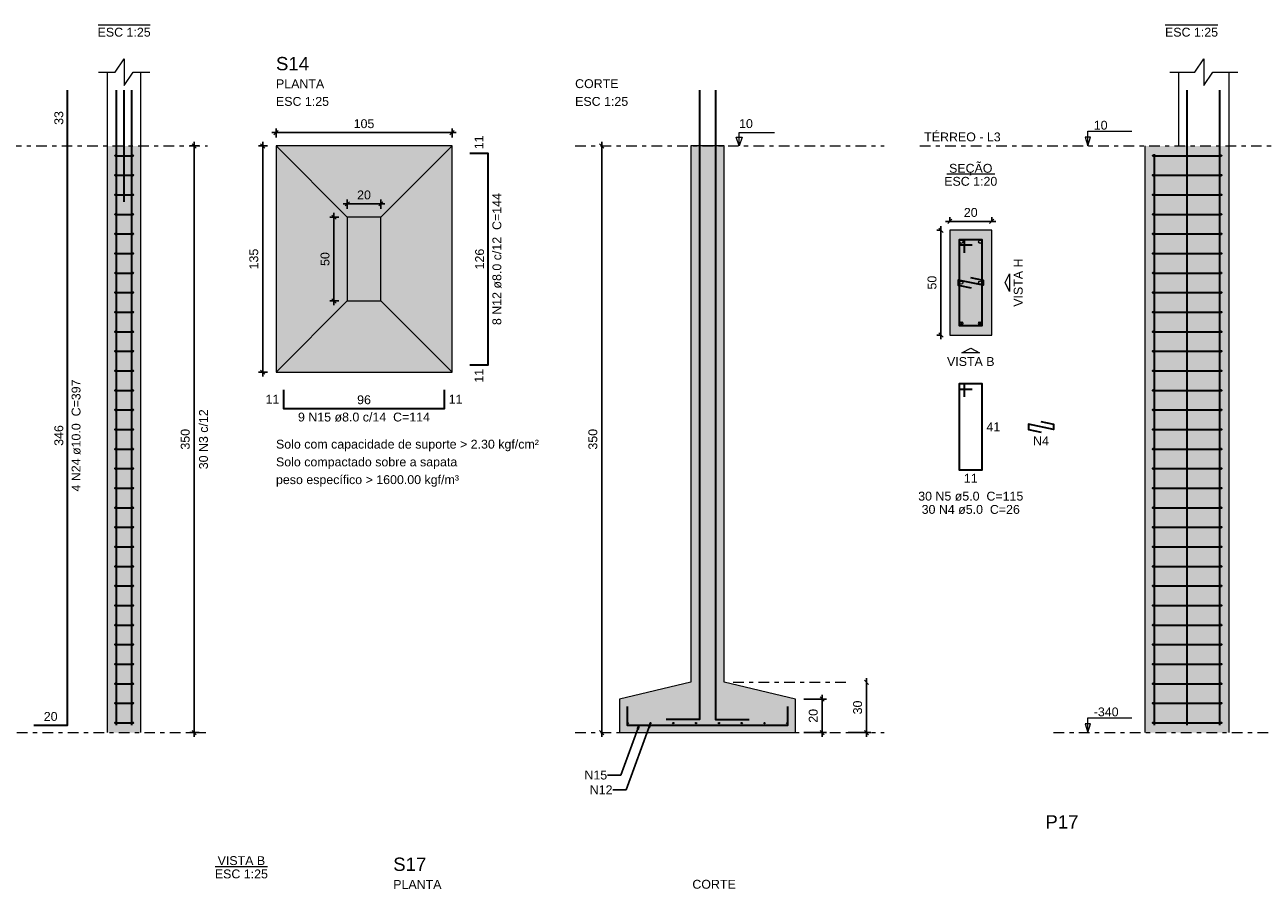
# Model space of a CAD drawing. Header units: millimetres. Extents: x 0 to 119, y 0 to 84.
# Tile 7 of 14: x 33 to 62, y 43 to 63. Entities that reach past the tile are written whole.
import ezdxf

# ---------------------------------------------------------------- set-up
doc = ezdxf.new("R2010")
doc.units = ezdxf.units.MM
doc.header["$MEASUREMENT"] = 0
doc.linetypes.add('DASHDOT', pattern=[2.54, 1.27, -0.635, 0, -0.635])
doc.linetypes.add('NULL', pattern=[0])
doc.layers.get('0').update_dxf_attribs({"lineweight": 18})
for name, color, linetype, lineweight in [('Descrição da armadura', 7, 'Continuous', 0), ('DT-Armadura', 2, 'Continuous', 30), ('DT-Barras na forma', 2, 'Continuous', 30), ('DT-Barras no corte', 5, 'Continuous', 5), ('DT-Barras rebatidas', 2, 'Continuous', 30), ('DT-Cotas', 9, 'Continuous', 5), ('DT-Estribos na forma', 2, 'Continuous', 30), ('DT-Forma', 5, 'Continuous', 5), ('DT-Hachura sapatas em corte', 43, 'Continuous', 5), ('DT-Hachura sapatas em planta', 43, 'Continuous', 5), ('DT-Hachura seção pilares', 254, 'Continuous', 5), ('DT-Hachura vista pilares', 254, 'Continuous', 5), ('DT-Pontilhado', 9, 'DASHDOT', 5), ('DT-Textos', 7, 'Continuous', 5), ('DT-Título', 3, 'Continuous', 20), ('Textos armaduras', 7, 'Continuous', 0)]:
    doc.layers.add(name, color=color, linetype=linetype, lineweight=lineweight)
doc.styles.add('Arial', font='txt')
doc.dimstyles.get("Standard").update_dxf_attribs({"dimtxt": 0.18, "dimasz": 0.18, "dimexe": 0.18, "dimexo": 0.0625, "dimgap": 0.09, "dimtad": 0, "dimtih": 1, "dimtoh": 1, "dimdec": 4, "dimzin": 0, "dimdsep": 46, "dimtxsty": 'Standard', "dimcen": 0.09, "dimadec": 0, "dimazin": 0, "dimtfac": 1, "dimtdec": 4, "dimtofl": 0, "dimtmove": 0, "dimatfit": 3, "dimfxl": 1, "dimtolj": 1, "dimtzin": 0, "dimarcsym": 0})
doc.dimstyles.new('UM_20.000000', dxfattribs={"dimtxt": 0.18, "dimasz": 0.1, "dimexe": 0.1, "dimexo": 0.2, "dimgap": 0, "dimtad": 1, "dimtih": 1, "dimtoh": 1, "dimdec": 1, "dimlfac": 20, "dimzin": 0, "dimdsep": 46, "dimtxsty": 'Standard', "dimcen": 0.09, "dimdle": 0.1, "dimadec": 1, "dimazin": 2, "dimtfac": 1, "dimtdec": 4, "dimtofl": 0, "dimtmove": 0, "dimatfit": 3, "dimfxl": 1, "dimtolj": 1, "dimarcsym": 0})
doc.dimstyles.new('UM_25.000000', dxfattribs={"dimtxt": 0.18, "dimasz": 0.1, "dimexe": 0.1, "dimexo": 0.2, "dimgap": 0, "dimtad": 1, "dimtih": 1, "dimtoh": 1, "dimdec": 1, "dimlfac": 25, "dimzin": 0, "dimdsep": 46, "dimtxsty": 'Standard', "dimcen": 0.09, "dimdle": 0.1, "dimadec": 1, "dimazin": 2, "dimtfac": 1, "dimtdec": 4, "dimtofl": 0, "dimtmove": 0, "dimatfit": 3, "dimfxl": 1, "dimtolj": 1, "dimarcsym": 0})

# ---------------------------------------------------------------- blocks, each defined once
blk = doc.blocks.new('_Oblique')
at = {"color": 0, "linetype": 'ByBlock', "lineweight": -2}
blk.add_line((-0.5, -0.5), (0.5, 0.5), dxfattribs=at)
blk = doc.blocks.new('*D36')
at = {"layer": 'Defpoints', "color": 0}
for p in [(36.64277, 60.360701), (36.96047, 60.360701), (36.96047, 46.360701)]:
    blk.add_point(p, dxfattribs=at)
at = {"layer": 'DT-Cotas', "color": 0, "lineweight": -2}
for p, q in [((36.76047, 60.360701), (36.54277, 60.360701)), ((36.64277, 46.260701), (36.64277, 60.460701)), ((36.76047, 46.360701), (36.54277, 46.360701))]:
    blk.add_line(p, q, dxfattribs=at)
at = {"layer": 'DT-Cotas', "color": 0, "lineweight": -2, "xscale": 0.1, "yscale": 0.1, "zscale": 0.1}
for p, rotation in [((36.64277, 60.360701), 90), ((36.64277, 46.360701), 270)]:
    blk.add_blockref('_Oblique', p, dxfattribs=dict(at, rotation=rotation))
at = {"layer": 'DT-Cotas', "color": 7, "insert": (36.43097, 53.360701), "char_height": 0.2118, "attachment_point": 5, "rotation": 90, "style": 'Arial'}
blk.add_mtext('\\A1;350', dxfattribs=at)
blk = doc.blocks.new('*D37')
at = {"layer": 'Defpoints', "color": 0}
for p in [(36.64277, 60.360701), (36.96047, 60.360701), (36.96047, 46.360701)]:
    blk.add_point(p, dxfattribs=at)
at = {"layer": 'DT-Cotas', "color": 0, "lineweight": -2}
for p, q in [((36.76047, 60.360701), (36.54277, 60.360701)), ((36.64277, 46.260701), (36.64277, 60.460701)), ((36.76047, 46.360701), (36.54277, 46.360701))]:
    blk.add_line(p, q, dxfattribs=at)
at = {"layer": 'DT-Cotas', "color": 0, "lineweight": -2, "xscale": 0.1, "yscale": 0.1, "zscale": 0.1}
for p, rotation in [((36.64277, 60.360701), 90), ((36.64277, 46.360701), 270)]:
    blk.add_blockref('_Oblique', p, dxfattribs=dict(at, rotation=rotation))
blk = doc.blocks.new('*D45')
at = {"layer": 'Defpoints', "color": 0}
for p in [(54.674125, 58.348601), (54.462325, 55.848601), (54.674125, 55.848601)]:
    blk.add_point(p, dxfattribs=at)
at = {"layer": 'DT-Cotas', "color": 0, "lineweight": -2}
for p, q in [((54.474125, 58.348601), (54.362325, 58.348601)), ((54.462325, 58.448601), (54.462325, 55.748601)), ((54.474125, 55.848601), (54.362325, 55.848601))]:
    blk.add_line(p, q, dxfattribs=at)
at = {"layer": 'DT-Cotas', "color": 0, "lineweight": -2, "xscale": 0.1, "yscale": 0.1, "zscale": 0.1}
for p, rotation in [((54.462325, 58.348601), 90), ((54.462325, 55.848601), 270)]:
    blk.add_blockref('_Oblique', p, dxfattribs=dict(at, rotation=rotation))
at = {"layer": 'DT-Cotas', "color": 7, "insert": (54.250525, 57.098601), "char_height": 0.2118, "attachment_point": 5, "rotation": 90, "style": 'Arial'}
blk.add_mtext('\\A1;50', dxfattribs=at)
blk = doc.blocks.new('*D46')
at = {"layer": 'Defpoints', "color": 0}
for p in [(55.674125, 58.560401), (54.674125, 58.348601), (55.674125, 58.348601)]:
    blk.add_point(p, dxfattribs=at)
at = {"layer": 'DT-Cotas', "color": 0, "lineweight": -2}
for p, q in [((54.574125, 58.560401), (55.774125, 58.560401)), ((54.674125, 58.548601), (54.674125, 58.660401)), ((55.674125, 58.548601), (55.674125, 58.660401))]:
    blk.add_line(p, q, dxfattribs=at)
at = {"layer": 'DT-Cotas', "color": 0, "lineweight": -2, "xscale": 0.1, "yscale": 0.1, "zscale": 0.1, "rotation": 180}
blk.add_blockref('_Oblique', (54.674125, 58.560401), dxfattribs=at)
at = {"layer": 'DT-Cotas', "color": 0, "lineweight": -2, "xscale": 0.1, "yscale": 0.1, "zscale": 0.1}
blk.add_blockref('_Oblique', (55.674125, 58.560401), dxfattribs=at)
at = {"layer": 'DT-Cotas', "color": 7, "insert": (55.174125, 58.772201), "char_height": 0.2118, "attachment_point": 5, "rotation": 0.0057296, "style": 'Arial'}
blk.add_mtext('\\A1;20', dxfattribs=at)
blk = doc.blocks.new('*D49')
at = {"layer": 'Defpoints', "color": 0}
for p in [(38.59587, 60.360701), (38.27817, 54.960701), (38.59587, 54.960701)]:
    blk.add_point(p, dxfattribs=at)
at = {"layer": 'DT-Cotas', "color": 0, "lineweight": -2}
for p, q in [((38.39587, 60.360701), (38.17817, 60.360701)), ((38.27817, 60.460701), (38.27817, 54.860701)), ((38.39587, 54.960701), (38.17817, 54.960701))]:
    blk.add_line(p, q, dxfattribs=at)
at = {"layer": 'DT-Cotas', "color": 0, "lineweight": -2, "xscale": 0.1, "yscale": 0.1, "zscale": 0.1}
for p, rotation in [((38.27817, 60.360701), 90), ((38.27817, 54.960701), 270)]:
    blk.add_blockref('_Oblique', p, dxfattribs=dict(at, rotation=rotation))
at = {"layer": 'DT-Cotas', "color": 7, "insert": (38.06637, 57.660701), "char_height": 0.2118, "attachment_point": 5, "rotation": 90, "style": 'Arial'}
blk.add_mtext('\\A1;135', dxfattribs=at)
blk = doc.blocks.new('*D50')
at = {"layer": 'Defpoints', "color": 0}
for p in [(42.79587, 60.678401), (38.59587, 60.360701), (42.79587, 60.360701)]:
    blk.add_point(p, dxfattribs=at)
at = {"layer": 'DT-Cotas', "color": 0, "lineweight": -2}
for p, q in [((38.49587, 60.678401), (42.89587, 60.678401)), ((38.59587, 60.560701), (38.59587, 60.778401)), ((42.79587, 60.560701), (42.79587, 60.778401))]:
    blk.add_line(p, q, dxfattribs=at)
at = {"layer": 'DT-Cotas', "color": 0, "lineweight": -2, "xscale": 0.1, "yscale": 0.1, "zscale": 0.1, "rotation": 180}
blk.add_blockref('_Oblique', (38.59587, 60.678401), dxfattribs=at)
at = {"layer": 'DT-Cotas', "color": 0, "lineweight": -2, "xscale": 0.1, "yscale": 0.1, "zscale": 0.1}
blk.add_blockref('_Oblique', (42.79587, 60.678401), dxfattribs=at)
at = {"layer": 'DT-Cotas', "color": 7, "insert": (40.69587, 60.890201), "char_height": 0.2118, "attachment_point": 5, "rotation": 0.0057296, "style": 'Arial'}
blk.add_mtext('\\A1;105', dxfattribs=at)
blk = doc.blocks.new('*D51')
at = {"layer": 'Defpoints', "color": 0}
for p in [(40.29587, 58.660701), (39.97817, 56.660701), (40.29587, 56.660701)]:
    blk.add_point(p, dxfattribs=at)
at = {"layer": 'DT-Cotas', "color": 0, "lineweight": -2}
for p, q in [((40.09587, 58.660701), (39.87817, 58.660701)), ((39.97817, 58.760701), (39.97817, 56.560701)), ((40.09587, 56.660701), (39.87817, 56.660701))]:
    blk.add_line(p, q, dxfattribs=at)
at = {"layer": 'DT-Cotas', "color": 0, "lineweight": -2, "xscale": 0.1, "yscale": 0.1, "zscale": 0.1}
for p, rotation in [((39.97817, 58.660701), 90), ((39.97817, 56.660701), 270)]:
    blk.add_blockref('_Oblique', p, dxfattribs=dict(at, rotation=rotation))
at = {"layer": 'DT-Cotas', "color": 7, "insert": (39.76637, 57.660701), "char_height": 0.2118, "attachment_point": 5, "rotation": 90, "style": 'Arial'}
blk.add_mtext('\\A1;50', dxfattribs=at)
blk = doc.blocks.new('*D52')
at = {"layer": 'Defpoints', "color": 0}
for p in [(41.09587, 58.978401), (40.29587, 58.660701), (41.09587, 58.660701)]:
    blk.add_point(p, dxfattribs=at)
at = {"layer": 'DT-Cotas', "color": 0, "lineweight": -2}
for p, q in [((40.19587, 58.978401), (41.19587, 58.978401)), ((40.29587, 58.860701), (40.29587, 59.078401)), ((41.09587, 58.860701), (41.09587, 59.078401))]:
    blk.add_line(p, q, dxfattribs=at)
at = {"layer": 'DT-Cotas', "color": 0, "lineweight": -2, "xscale": 0.1, "yscale": 0.1, "zscale": 0.1, "rotation": 180}
blk.add_blockref('_Oblique', (40.29587, 58.978401), dxfattribs=at)
at = {"layer": 'DT-Cotas', "color": 0, "lineweight": -2, "xscale": 0.1, "yscale": 0.1, "zscale": 0.1}
blk.add_blockref('_Oblique', (41.09587, 58.978401), dxfattribs=at)
at = {"layer": 'DT-Cotas', "color": 7, "insert": (40.69587, 59.190201), "char_height": 0.2118, "attachment_point": 5, "rotation": 0.0057296, "style": 'Arial'}
blk.add_mtext('\\A1;20', dxfattribs=at)
blk = doc.blocks.new('*D53')
at = {"layer": 'Defpoints', "color": 0}
for p in [(46.36915, 60.360701), (46.36915, 46.360701), (46.36915, 46.360701)]:
    blk.add_point(p, dxfattribs=at)
at = {"layer": 'DT-Cotas', "color": 0, "lineweight": -2}
blk.add_line((46.36915, 60.460701), (46.36915, 46.260701), dxfattribs=at)
at = {"layer": 'DT-Cotas', "color": 0, "lineweight": -2, "xscale": 0.1, "yscale": 0.1, "zscale": 0.1}
for p, rotation in [((46.36915, 60.360701), 90), ((46.36915, 46.360701), 270)]:
    blk.add_blockref('_Oblique', p, dxfattribs=dict(at, rotation=rotation))
at = {"layer": 'DT-Cotas', "color": 7, "insert": (46.15735, 53.360701), "char_height": 0.2118, "attachment_point": 5, "rotation": 90, "style": 'Arial'}
blk.add_mtext('\\A1;350', dxfattribs=at)
blk = doc.blocks.new('*D54')
at = {"layer": 'Defpoints', "color": 0}
for p in [(50.99275, 47.160701), (50.99275, 46.360701), (51.62815, 46.360701)]:
    blk.add_point(p, dxfattribs=at)
at = {"layer": 'DT-Cotas', "color": 0, "lineweight": -2}
for p, q in [((51.19275, 47.160701), (51.72815, 47.160701)), ((51.62815, 47.260701), (51.62815, 46.260701)), ((51.19275, 46.360701), (51.72815, 46.360701))]:
    blk.add_line(p, q, dxfattribs=at)
at = {"layer": 'DT-Cotas', "color": 0, "lineweight": -2, "xscale": 0.1, "yscale": 0.1, "zscale": 0.1}
for p, rotation in [((51.62815, 47.160701), 90), ((51.62815, 46.360701), 270)]:
    blk.add_blockref('_Oblique', p, dxfattribs=dict(at, rotation=rotation))
at = {"layer": 'DT-Cotas', "color": 7, "insert": (51.41635, 46.760701), "char_height": 0.2118, "attachment_point": 5, "rotation": 90, "style": 'Arial'}
blk.add_mtext('\\A1;20', dxfattribs=at)
blk = doc.blocks.new('*D55')
at = {"layer": 'Defpoints', "color": 0}
for p in [(52.68715, 47.560701), (52.05175, 46.360701), (52.68715, 46.360701)]:
    blk.add_point(p, dxfattribs=at)
at = {"layer": 'DT-Cotas', "color": 0, "lineweight": -2}
for p, q in [((52.68715, 47.660701), (52.68715, 46.260701)), ((52.25175, 46.360701), (52.78715, 46.360701))]:
    blk.add_line(p, q, dxfattribs=at)
at = {"layer": 'DT-Cotas', "color": 0, "lineweight": -2, "xscale": 0.1, "yscale": 0.1, "zscale": 0.1}
for p, rotation in [((52.68715, 47.560701), 89.99999999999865), ((52.68715, 46.360701), 269.9999999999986)]:
    blk.add_blockref('_Oblique', p, dxfattribs=dict(at, rotation=rotation))
at = {"layer": 'DT-Cotas', "color": 7, "insert": (52.47535, 46.960701), "char_height": 0.2118, "attachment_point": 5, "rotation": 90, "style": 'Arial'}
blk.add_mtext('\\A1;30', dxfattribs=at)

msp = doc.modelspace()

# ---------------------------------------------------------------- hatches: boundary and pattern name
at = {"layer": 'DT-Hachura sapatas em corte', "linetype": 'Continuous'}
msp.add_hatch(color=43, dxfattribs=at).paths.add_polyline_path([(48.4928, 47.5607), (48.4928, 47.5607), (46.7927, 47.1607), (46.7927, 46.3607), (50.9928, 46.3607), (50.9928, 47.1607), (49.2927, 47.5607), (49.2927, 47.5607), (49.2927, 60.3607), (48.4928, 60.3607), (48.4928, 47.5607)])
at = {"layer": 'DT-Hachura sapatas em planta', "linetype": 'Continuous'}
msp.add_hatch(color=43, dxfattribs=at).paths.add_polyline_path([(38.5959, 54.9607), (42.7959, 54.9607), (42.7959, 60.3607), (38.5959, 60.3607), (38.5959, 54.9607)])
at = {"layer": 'DT-Hachura seção pilares', "linetype": 'Continuous'}
msp.add_hatch(color=254, dxfattribs=at).paths.add_polyline_path([(54.6741, 55.8486), (54.6741, 55.8486), (55.6741, 55.8486), (55.6741, 58.3486), (54.6741, 58.3486), (54.6741, 55.8486)])
at = {"layer": 'DT-Hachura vista pilares', "linetype": 'Continuous'}
for points in [[(34.572, 46.3607), (34.572, 60.3607), (35.372, 60.3607), (35.372, 46.3607), (34.572, 46.3607)], [(59.3368, 46.3607), (59.3368, 60.3607), (61.3368, 60.3607), (61.3368, 46.3607), (59.3368, 46.3607)]]:
    msp.add_hatch(color=254, dxfattribs=at).paths.add_polyline_path(points)

# ---------------------------------------------------------------- linework, layer by layer
at = {"layer": 'DT-Armadura'}
for points in [[(48.7028, 61.695), (48.7028, 46.6757), (47.9027, 46.6757)], [(49.0827, 61.695), (49.0827, 46.6757), (49.8828, 46.6757)], [(43.2195, 55.1407), (43.6595, 55.1407), (43.6595, 60.1807), (43.2195, 60.1807)], [(38.7759, 54.5371), (38.7759, 54.0971), (42.6159, 54.0971), (42.6159, 54.5371)], [(46.9727, 46.9807), (46.9727, 46.5407), (50.8128, 46.5407), (50.8128, 46.9807)]]:
    msp.add_lwpolyline(points, dxfattribs=at)
at = {"layer": 'DT-Barras na forma'}
for points in [[(34.792, 46.5407), (34.792, 60.3607), (34.792, 61.695)], [(34.972, 59.0264), (34.972, 61.695)], [(35.152, 46.5407), (35.152, 60.3607), (35.152, 61.695)], [(60.3368, 46.5407), (60.3368, 60.3607), (60.3368, 61.695)], [(61.1168, 46.5407), (61.1168, 60.3607), (61.1168, 61.695)], [(34.792, 46.5407), (34.792, 60.1647)], [(35.152, 46.5407), (35.152, 60.1647)], [(59.5568, 46.5407), (59.5568, 60.1647)], [(55.0241, 57.8111), (55.0241, 58.1236), (54.8991, 58.1236), (54.8991, 56.0736), (55.4491, 56.0736), (55.4491, 58.1236), (54.8991, 58.1236), (54.8991, 57.9986), (55.2116, 57.9986)], [(55.1682, 57.2248), (55.4741, 57.1611), (55.4741, 57.0361), (54.8741, 57.1611), (54.8741, 57.0361), (55.1801, 56.9724)]]:
    msp.add_lwpolyline(points, dxfattribs=at)
at = {"layer": 'DT-Barras no corte'}
for p, q in [((54.9116, 56.0861), (54.9866, 56.1611)), ((54.9116, 56.1611), (54.9866, 56.0861)), ((55.3616, 56.0861), (55.4366, 56.1611)), ((55.3616, 56.1611), (55.4366, 56.0861))]:
    msp.add_line(p, q, dxfattribs=at)
for centre, radius in [((54.9491, 58.0736), 0.0375), ((55.3991, 58.0736), 0.0375), ((54.9491, 57.0986), 0.0375), ((55.3991, 57.0986), 0.0375), ((54.9491, 56.1236), 0.0375), ((55.3991, 56.1236), 0.0375), ((46.9888, 46.5887), 0.016), ((47.5328, 46.5887), 0.016), ((48.0767, 46.5887), 0.016), ((48.6208, 46.5887), 0.016), ((49.1647, 46.5887), 0.016), ((49.7088, 46.5887), 0.016), ((50.2527, 46.5887), 0.016), ((50.7968, 46.5887), 0.016)]:
    msp.add_circle(centre, radius, dxfattribs=at)
at = {"layer": 'DT-Barras rebatidas'}
for points in [[(32.8189, 46.5407), (33.6189, 46.5407), (33.6189, 60.3607), (33.6189, 61.695)], [(55.0241, 54.3712), (55.0241, 54.6837), (54.8991, 54.6837), (54.8991, 52.6337), (55.4491, 52.6337), (55.4491, 54.6837), (54.8991, 54.6837), (54.8991, 54.5587), (55.2116, 54.5587)], [(56.8432, 53.7849), (57.1492, 53.7212), (57.1492, 53.5962), (56.5492, 53.7212), (56.5492, 53.5962), (56.8551, 53.5325)]]:
    msp.add_lwpolyline(points, dxfattribs=at)
at = {"layer": 'DT-Estribos na forma'}
for p, q in [((34.762, 60.1274), (35.182, 60.1274)), ((59.5268, 60.1274), (61.1468, 60.1274)), ((34.762, 59.6607), (35.182, 59.6607)), ((59.5268, 59.6607), (61.1468, 59.6607)), ((34.762, 59.194), (35.182, 59.194)), ((59.5268, 59.194), (61.1468, 59.194)), ((34.762, 58.7274), (35.182, 58.7274)), ((59.5268, 58.7274), (61.1468, 58.7274)), ((34.762, 58.2607), (35.182, 58.2607)), ((59.5268, 58.2607), (61.1468, 58.2607)), ((34.762, 57.794), (35.182, 57.794)), ((59.5268, 57.794), (61.1468, 57.794)), ((34.762, 57.3274), (35.182, 57.3274)), ((59.5268, 57.3274), (61.1468, 57.3274)), ((34.762, 56.8607), (35.182, 56.8607)), ((59.5268, 56.8607), (61.1468, 56.8607)), ((34.762, 56.394), (35.182, 56.394)), ((59.5268, 56.394), (61.1468, 56.394)), ((34.762, 55.9274), (35.182, 55.9274)), ((59.5268, 55.9274), (61.1468, 55.9274)), ((34.762, 55.4607), (35.182, 55.4607)), ((59.5268, 55.4607), (61.1468, 55.4607)), ((34.762, 54.994), (35.182, 54.994)), ((59.5268, 54.994), (61.1468, 54.994)), ((34.762, 54.5274), (35.182, 54.5274)), ((59.5268, 54.5274), (61.1468, 54.5274)), ((34.762, 54.0607), (35.182, 54.0607)), ((59.5268, 54.0607), (61.1468, 54.0607)), ((34.762, 53.594), (35.182, 53.594)), ((59.5268, 53.594), (61.1468, 53.594)), ((34.762, 53.1274), (35.182, 53.1274)), ((59.5268, 53.1274), (61.1468, 53.1274)), ((34.762, 52.6607), (35.182, 52.6607)), ((59.5268, 52.6607), (61.1468, 52.6607)), ((34.762, 52.194), (35.182, 52.194)), ((59.5268, 52.194), (61.1468, 52.194)), ((34.762, 51.7274), (35.182, 51.7274)), ((59.5268, 51.7274), (61.1468, 51.7274)), ((34.762, 51.2607), (35.182, 51.2607)), ((59.5268, 51.2607), (61.1468, 51.2607)), ((34.762, 50.794), (35.182, 50.794)), ((59.5268, 50.794), (61.1468, 50.794)), ((34.762, 50.3274), (35.182, 50.3274)), ((59.5268, 50.3274), (61.1468, 50.3274)), ((34.762, 49.8607), (35.182, 49.8607)), ((59.5268, 49.8607), (61.1468, 49.8607)), ((34.762, 49.394), (35.182, 49.394)), ((59.5268, 49.394), (61.1468, 49.394)), ((34.762, 48.9274), (35.182, 48.9274)), ((59.5268, 48.9274), (61.1468, 48.9274)), ((34.762, 48.4607), (35.182, 48.4607)), ((59.5268, 48.4607), (61.1468, 48.4607)), ((34.762, 47.994), (35.182, 47.994)), ((59.5268, 47.994), (61.1468, 47.994)), ((34.762, 47.5274), (35.182, 47.5274)), ((59.5268, 47.5274), (61.1468, 47.5274)), ((34.762, 47.0607), (35.182, 47.0607)), ((59.5268, 47.0607), (61.1468, 47.0607)), ((34.762, 46.594), (35.182, 46.594)), ((59.5268, 46.594), (61.1468, 46.594))]:
    msp.add_line(p, q, dxfattribs=at)
for centre in [(34.762, 60.1274), (35.182, 60.1274), (59.5268, 60.1274), (61.1468, 60.1274), (34.762, 59.6607), (35.182, 59.6607), (59.5268, 59.6607), (61.1468, 59.6607), (34.762, 59.194), (35.182, 59.194), (59.5268, 59.194), (61.1468, 59.194), (34.762, 58.7274), (35.182, 58.7274), (59.5268, 58.7274), (61.1468, 58.7274), (34.762, 58.2607), (35.182, 58.2607), (59.5268, 58.2607), (61.1468, 58.2607), (34.762, 57.794), (35.182, 57.794), (59.5268, 57.794), (61.1468, 57.794), (34.762, 57.3274), (35.182, 57.3274), (59.5268, 57.3274), (61.1468, 57.3274), (34.762, 56.8607), (35.182, 56.8607), (59.5268, 56.8607), (61.1468, 56.8607), (34.762, 56.394), (35.182, 56.394), (59.5268, 56.394), (61.1468, 56.394), (34.762, 55.9274), (35.182, 55.9274), (59.5268, 55.9274), (61.1468, 55.9274), (34.762, 55.4607), (35.182, 55.4607), (59.5268, 55.4607), (61.1468, 55.4607), (34.762, 54.994), (35.182, 54.994), (59.5268, 54.994), (61.1468, 54.994), (34.762, 54.5274), (35.182, 54.5274), (59.5268, 54.5274), (61.1468, 54.5274), (34.762, 54.0607), (35.182, 54.0607), (59.5268, 54.0607), (61.1468, 54.0607), (34.762, 53.594), (35.182, 53.594), (59.5268, 53.594), (61.1468, 53.594), (34.762, 53.1274), (35.182, 53.1274), (59.5268, 53.1274), (61.1468, 53.1274), (34.762, 52.6607), (35.182, 52.6607), (59.5268, 52.6607), (61.1468, 52.6607), (34.762, 52.194), (35.182, 52.194), (59.5268, 52.194), (61.1468, 52.194), (34.762, 51.7274), (35.182, 51.7274), (59.5268, 51.7274), (61.1468, 51.7274), (34.762, 51.2607), (35.182, 51.2607), (59.5268, 51.2607), (61.1468, 51.2607), (34.762, 50.794), (35.182, 50.794), (59.5268, 50.794), (61.1468, 50.794), (34.762, 50.3274), (35.182, 50.3274), (59.5268, 50.3274), (61.1468, 50.3274), (34.762, 49.8607), (35.182, 49.8607), (59.5268, 49.8607), (61.1468, 49.8607), (34.762, 49.394), (35.182, 49.394), (59.5268, 49.394), (61.1468, 49.394), (34.762, 48.9274), (35.182, 48.9274), (59.5268, 48.9274), (61.1468, 48.9274), (34.762, 48.4607), (35.182, 48.4607), (59.5268, 48.4607), (61.1468, 48.4607), (34.762, 47.994), (35.182, 47.994), (59.5268, 47.994), (61.1468, 47.994), (34.762, 47.5274), (35.182, 47.5274), (59.5268, 47.5274), (61.1468, 47.5274), (34.762, 47.0607), (35.182, 47.0607), (59.5268, 47.0607), (61.1468, 47.0607), (34.762, 46.594), (35.182, 46.594), (59.5268, 46.594), (61.1468, 46.594)]:
    msp.add_circle(centre, 0.01, dxfattribs=at)
at = {"layer": 'DT-Forma'}
for p, q in [((34.572, 60.3607), (34.572, 62.1186)), ((35.372, 60.3607), (35.372, 62.1186)), ((60.1368, 60.3607), (60.1368, 62.1186)), ((61.3368, 60.3607), (61.3368, 62.1186)), ((34.572, 46.3607), (34.572, 60.3607)), ((35.372, 46.3607), (35.372, 60.3607)), ((38.5959, 60.3607), (40.2959, 58.6607)), ((42.7959, 60.3607), (41.0959, 58.6607)), ((59.3368, 46.3607), (59.3368, 60.3607)), ((61.3368, 46.3607), (61.3368, 60.3607)), ((38.5959, 54.9607), (40.2959, 56.6607)), ((38.5959, 54.9607), (40.2959, 56.6607)), ((42.7959, 54.9607), (41.0959, 56.6607))]:
    msp.add_line(p, q, dxfattribs=at)
for points in [[(34.3602, 62.1186), (34.7602, 62.1186), (34.972, 62.4363), (34.972, 61.8009), (35.1838, 62.1186), (35.5838, 62.1186)], [(59.925, 62.1186), (60.525, 62.1186), (60.7368, 62.4363), (60.7368, 61.8009), (60.9486, 62.1186), (61.5486, 62.1186)]]:
    msp.add_lwpolyline(points, dxfattribs=at)
for points in [[(38.5959, 54.9607), (42.7959, 54.9607), (42.7959, 60.3607), (38.5959, 60.3607), (38.5959, 54.9607)], [(48.4928, 47.5607), (48.4928, 47.5607), (46.7927, 47.1607), (46.7927, 46.3607), (50.9928, 46.3607), (50.9928, 47.1607), (49.2927, 47.5607), (49.2927, 47.5607), (49.2927, 60.3607), (48.4928, 60.3607), (48.4928, 47.5607)], [(40.2959, 56.6607), (41.0959, 56.6607), (41.0959, 58.6607), (40.2959, 58.6607), (40.2959, 56.6607)], [(54.6741, 55.8486), (55.6741, 55.8486), (55.6741, 58.3486), (54.6741, 58.3486), (54.6741, 55.8486)]]:
    msp.add_lwpolyline(points, close=True, dxfattribs=at)
at = {"layer": 'DT-Pontilhado', "ltscale": 0.2}
for p, q in [((19.4975, 60.3607), (36.9605, 60.3607)), ((45.7338, 60.3607), (53.1108, 60.3607)), ((53.9579, 60.3607), (68.0787, 60.3607)), ((49.5046, 47.5607), (52.2636, 47.5607)), ((25.1183, 46.3607), (36.9605, 46.3607)), ((45.7338, 46.3607), (53.1108, 46.3607)), ((57.1492, 46.3607), (68.0787, 46.3607))]:
    msp.add_line(p, q, dxfattribs=at)
at = {"layer": 'DT-Textos'}
for p, q in [((34.3503, 63.2517), (35.5936, 63.2517)), ((59.8129, 63.2517), (61.0726, 63.2517)), ((54.6019, 59.6935), (55.7463, 59.6935)), ((37.148, 43.1657), (38.3913, 43.1657))]:
    msp.add_line(p, q, dxfattribs=at)
for points in [[(49.6457, 60.3607), (49.6457, 60.6784), (50.493, 60.6784)], [(57.9691, 60.3607), (58.0327, 60.5725), (57.9056, 60.5725), (57.9691, 60.3607), (57.9691, 60.7107), (59.0191, 60.7107)], [(57.9691, 46.3607), (58.0327, 46.5725), (57.9056, 46.5725), (57.9691, 46.3607), (57.9691, 46.7107), (59.0191, 46.7107)]]:
    msp.add_lwpolyline(points, dxfattribs=at)
for points in [[(49.7163, 60.5725), (49.6457, 60.3607), (49.5752, 60.5725), (49.7163, 60.5725)], [(56.0977, 57.0986), (56.0977, 56.8868), (55.9918, 57.0986), (56.0977, 57.3104), (56.0977, 57.0986)], [(55.1741, 55.425), (54.9623, 55.425), (55.1741, 55.5309), (55.3859, 55.425), (55.1741, 55.425)]]:
    msp.add_lwpolyline(points, close=True, dxfattribs=at)

# ---------------------------------------------------------------- texts
at = {"layer": 'Descrição da armadura', "linetype": 'NULL', "char_height": 0.2118, "attachment_point": 8, "rotation": 90.00021, "line_spacing_factor": 0.9, "style": 'Arial'}
for s, insert, width in [('8 N12 ø8.0 c/12  C=144', (43.9776, 57.6603), 6.174395), ('4 N24 ø10.0  C=397', (33.9361, 53.4503), 5.239541), ('30 N3 c/12', (36.9745, 53.3607), 2.845127)]:
    msp.add_mtext(s, dxfattribs=dict(at, insert=insert, width=width))
at = {"layer": 'Descrição da armadura', "linetype": 'NULL', "char_height": 0.2118, "line_spacing_factor": 0.9, "style": 'Arial'}
for s, insert, width, attachment_point in [('9 N15 ø8.0 c/14  C=114', (40.6955, 53.7792), 6.174395, 8), ('N4', (56.8495, 53.2152), 0.741426, 8), ('30 N5 ø5.0  C=115', (55.1745, 51.8922), 4.916973, 8), ('30 N4 ø5.0  C=26', (55.1745, 51.5752), 4.634404, 8), ('N15', (46.4984, 45.3465), 1.103994, 6), ('N12', (46.6255, 44.9965), 1.103994, 6)]:
    msp.add_mtext(s, dxfattribs=dict(at, insert=insert, width=width, attachment_point=attachment_point))
at = {"layer": 'DT-Textos', "linetype": 'NULL', "char_height": 0.2118, "line_spacing_factor": 0.798, "style": 'Arial'}
for s, insert, width, attachment_point in [('ESC 1:25', (34.972, 62.9662), 2.482559, 8), ('ESC 1:25', (60.4425, 62.9662), 2.482559, 8), ('PLANTA', (38.5955, 61.7372), 2.256279, 7), ('CORTE', (45.7335, 61.7372), 2.03, 7), ('ESC 1:25', (38.5955, 61.3142), 2.482559, 7), ('ESC 1:25', (45.7335, 61.3142), 2.482559, 7), ('10', (49.6455, 60.7842), 0.645137, 7), ('10', (58.1095, 60.7462), 0.645137, 7), ('TÉRREO - L3', (54.0635, 60.4662), 3.577422, 7), ('SEÇÃO', (55.1745, 59.6553), 2.030566, 8), ('ESC 1:20', (55.1745, 59.4072), 2.482559, 8), ('VISTA B', (55.1745, 55.1072), 2.223994, 8), ('Solo com capacidade de suporte > 2.30 kgf/cm²', (38.5955, 53.0743), 12.299795, 7), ('Solo compactado sobre a sapata', (38.5955, 52.6503), 8.479951, 7), ('peso específico > 1600.00 kgf/m³', (38.5955, 52.2273), 8.560098, 7), ('-340', (58.1095, 46.7462), 1.16085, 7), ('VISTA B', (37.77, 43.1975), 2.223994, 8), ('ESC 1:25', (37.77, 42.8795), 2.482559, 8), ('PLANTA', (41.3932, 42.6325), 2.256279, 7), ('CORTE', (48.5312, 42.6325), 2.03, 7)]:
    msp.add_mtext(s, dxfattribs=dict(at, insert=insert, width=width, attachment_point=attachment_point))
at = {"layer": 'DT-Textos', "linetype": 'NULL', "insert": (56.4156, 57.0983), "char_height": 0.2118, "width": 2.255996, "attachment_point": 8, "rotation": 90.00021, "line_spacing_factor": 0.798, "style": 'Arial'}
msp.add_mtext('VISTA H', dxfattribs=at)
at = {"layer": 'DT-Título', "linetype": 'NULL', "char_height": 0.3177, "width": 1.565781, "attachment_point": 7, "line_spacing_factor": 0.798, "style": 'Arial'}
for s, insert in [('S14', (38.5955, 62.1611)), ('P17', (56.9552, 44.0724)), ('S17', (41.3932, 43.0564))]:
    msp.add_mtext(s, dxfattribs=dict(at, insert=insert))
at = {"layer": 'Textos armaduras', "linetype": 'NULL', "char_height": 0.2118, "rotation": 90.00021, "line_spacing_factor": 0.9, "style": 'Arial'}
for s, insert, width, attachment_point in [('33', (33.5216, 61.0278), 1.045137, 8), ('11', (43.5454, 60.2807), 1.045137, 7), ('126', (43.5622, 57.6607), 1.367705, 8), ('11', (43.3336, 55.0407), 1.045137, 3), ('346', (33.5216, 53.4507), 1.367705, 8)]:
    msp.add_mtext(s, dxfattribs=dict(at, insert=insert, width=width, attachment_point=attachment_point))
at = {"layer": 'Textos armaduras', "linetype": 'NULL', "char_height": 0.2118, "width": 1.045137, "line_spacing_factor": 0.9, "style": 'Arial'}
for s, insert, attachment_point in [('11', (38.6759, 54.2112), 9), ('96', (40.6959, 54.1944), 8), ('11', (42.7159, 54.423), 1), ('41', (55.5491, 53.7646), 1), ('11', (55.1741, 52.5364), 2), ('20', (33.2189, 46.638), 8)]:
    msp.add_mtext(s, dxfattribs=dict(at, insert=insert, attachment_point=attachment_point))

# ---------------------------------------------------------------- dimensions: what is measured, and where the dimension line sits
at = {"layer": 'DT-Cotas'}
for base, p1, p2, dimstyle, override, picture, middle in [((42.7959, 60.6784), (38.5959, 60.3607), (42.7959, 60.3607), 'UM_25.000000', {"dimtxt": 0.2118, "dimasz": 0.1, "dimexe": 0.1, "dimexo": 0.2, "dimtad": 1, "dimtih": 0, "dimtoh": 0, "dimdec": 1, "dimlfac": 25, "dimzin": 8, "dimtxsty": 'Arial', "dimblk": 'Oblique', "dimblk1": 'Oblique', "dimblk2": 'Oblique', "dimsah": 1, "dimdle": 0.1, "dimse1": 0, "dimse2": 0, "dimclrt": 7, "dimadec": 1, "dimazin": 3, "dimtmove": 2, "dimldrblk": 'Oblique'}, '*D50', (40.6959, 60.8902)), ((41.0959, 58.9784), (40.2959, 58.6607), (41.0959, 58.6607), 'UM_25.000000', {"dimtxt": 0.2118, "dimasz": 0.1, "dimexe": 0.1, "dimexo": 0.2, "dimtad": 1, "dimtih": 0, "dimtoh": 0, "dimdec": 1, "dimlfac": 25, "dimzin": 8, "dimtxsty": 'Arial', "dimblk": 'Oblique', "dimblk1": 'Oblique', "dimblk2": 'Oblique', "dimsah": 1, "dimdle": 0.1, "dimse1": 0, "dimse2": 0, "dimclrt": 7, "dimadec": 1, "dimazin": 3, "dimtmove": 2, "dimldrblk": 'Oblique'}, '*D52', (40.6959, 59.1902)), ((55.6741, 58.5604), (54.6741, 58.3486), (55.6741, 58.3486), 'UM_20.000000', {"dimtxt": 0.2118, "dimasz": 0.1, "dimexe": 0.1, "dimexo": 0.2, "dimtad": 1, "dimtih": 0, "dimtoh": 0, "dimdec": 1, "dimlfac": 20, "dimzin": 8, "dimtxsty": 'Arial', "dimblk": 'Oblique', "dimblk1": 'Oblique', "dimblk2": 'Oblique', "dimsah": 1, "dimdle": 0.1, "dimse1": 0, "dimse2": 0, "dimclrt": 7, "dimadec": 1, "dimazin": 3, "dimtmove": 2, "dimldrblk": 'Oblique'}, '*D46', (55.1741, 58.7722))]:
    dim = msp.add_linear_dim(base=base, p1=p1, p2=p2, dimstyle=dimstyle, override=override, dxfattribs=at)
    dim.commit()
    dim.dimension.update_dxf_attribs({"geometry": picture, "text_midpoint": middle, "dimtype": 160, "text_rotation": 0.00573})
for base, p1, p2, dimstyle, override, picture, middle in [((36.6428, 60.3607), (36.9605, 46.3607), (36.9605, 60.3607), 'UM_25.000000', {"dimtxt": 0.2118, "dimasz": 0.1, "dimexe": 0.1, "dimexo": 0.2, "dimtad": 1, "dimtih": 0, "dimtoh": 0, "dimdec": 1, "dimlfac": 25, "dimzin": 8, "dimtxsty": 'Arial', "dimblk": 'Oblique', "dimblk1": 'Oblique', "dimblk2": 'Oblique', "dimsah": 1, "dimdle": 0.1, "dimse1": 0, "dimse2": 0, "dimclrt": 7, "dimadec": 1, "dimazin": 3, "dimtmove": 2, "dimldrblk": 'Oblique'}, '*D36', (36.431, 53.3607)), ((38.2782, 54.9607), (38.5959, 60.3607), (38.5959, 54.9607), 'UM_25.000000', {"dimtxt": 0.2118, "dimasz": 0.1, "dimexe": 0.1, "dimexo": 0.2, "dimtad": 1, "dimtih": 0, "dimtoh": 0, "dimdec": 1, "dimlfac": 25, "dimzin": 8, "dimtxsty": 'Arial', "dimblk": 'Oblique', "dimblk1": 'Oblique', "dimblk2": 'Oblique', "dimsah": 1, "dimdle": 0.1, "dimse1": 0, "dimse2": 0, "dimclrt": 7, "dimadec": 1, "dimazin": 3, "dimtmove": 2, "dimldrblk": 'Oblique'}, '*D49', (38.0664, 57.6607)), ((46.3691, 46.3607), (46.3691, 60.3607), (46.3691, 46.3607), 'UM_25.000000', {"dimtxt": 0.2118, "dimasz": 0.1, "dimexe": 0.1, "dimexo": 0.2, "dimtad": 1, "dimtih": 0, "dimtoh": 0, "dimdec": 1, "dimlfac": 25, "dimzin": 8, "dimtxsty": 'Arial', "dimblk": 'Oblique', "dimblk1": 'Oblique', "dimblk2": 'Oblique', "dimsah": 1, "dimdle": 0.1, "dimse1": 1, "dimse2": 1, "dimclrt": 7, "dimadec": 1, "dimazin": 3, "dimtmove": 2, "dimldrblk": 'Oblique'}, '*D53', (46.1574, 53.3607)), ((39.9782, 56.6607), (40.2959, 58.6607), (40.2959, 56.6607), 'UM_25.000000', {"dimtxt": 0.2118, "dimasz": 0.1, "dimexe": 0.1, "dimexo": 0.2, "dimtad": 1, "dimtih": 0, "dimtoh": 0, "dimdec": 1, "dimlfac": 25, "dimzin": 8, "dimtxsty": 'Arial', "dimblk": 'Oblique', "dimblk1": 'Oblique', "dimblk2": 'Oblique', "dimsah": 1, "dimdle": 0.1, "dimse1": 0, "dimse2": 0, "dimclrt": 7, "dimadec": 1, "dimazin": 3, "dimtmove": 2, "dimldrblk": 'Oblique'}, '*D51', (39.7664, 57.6607)), ((54.4623, 55.8486), (54.6741, 58.3486), (54.6741, 55.8486), 'UM_20.000000', {"dimtxt": 0.2118, "dimasz": 0.1, "dimexe": 0.1, "dimexo": 0.2, "dimtad": 1, "dimtih": 0, "dimtoh": 0, "dimdec": 1, "dimlfac": 20, "dimzin": 8, "dimtxsty": 'Arial', "dimblk": 'Oblique', "dimblk1": 'Oblique', "dimblk2": 'Oblique', "dimsah": 1, "dimdle": 0.1, "dimse1": 0, "dimse2": 0, "dimclrt": 7, "dimadec": 1, "dimazin": 3, "dimtmove": 2, "dimldrblk": 'Oblique'}, '*D45', (54.2505, 57.0986)), ((52.6871, 46.3607), (52.6871, 47.5607), (52.0517, 46.3607), 'UM_25.000000', {"dimtxt": 0.2118, "dimasz": 0.1, "dimexe": 0.1, "dimexo": 0.2, "dimtad": 1, "dimtih": 0, "dimtoh": 0, "dimdec": 1, "dimlfac": 25, "dimzin": 8, "dimtxsty": 'Arial', "dimblk": 'Oblique', "dimblk1": 'Oblique', "dimblk2": 'Oblique', "dimsah": 1, "dimdle": 0.1, "dimse1": 1, "dimse2": 0, "dimclrt": 7, "dimadec": 1, "dimazin": 3, "dimtmove": 2, "dimldrblk": 'Oblique'}, '*D55', (52.4754, 46.9607)), ((51.6282, 46.3607), (50.9928, 47.1607), (50.9928, 46.3607), 'UM_25.000000', {"dimtxt": 0.2118, "dimasz": 0.1, "dimexe": 0.1, "dimexo": 0.2, "dimtad": 1, "dimtih": 0, "dimtoh": 0, "dimdec": 1, "dimlfac": 25, "dimzin": 8, "dimtxsty": 'Arial', "dimblk": 'Oblique', "dimblk1": 'Oblique', "dimblk2": 'Oblique', "dimsah": 1, "dimdle": 0.1, "dimse1": 0, "dimse2": 0, "dimclrt": 7, "dimadec": 1, "dimazin": 3, "dimtmove": 2, "dimldrblk": 'Oblique'}, '*D54', (51.4164, 46.7607))]:
    dim = msp.add_linear_dim(base=base, p1=p1, p2=p2, angle=90, dimstyle=dimstyle, override=override, dxfattribs=at)
    dim.commit()
    dim.dimension.update_dxf_attribs({"geometry": picture, "text_midpoint": middle, "dimtype": 160, "text_rotation": 90})
dim = msp.add_linear_dim(base=(36.6428, 60.3607), p1=(36.9605, 46.3607), p2=(36.9605, 60.3607), angle=90, text=' ', dimstyle='UM_25.000000', override={"dimtxt": 0.2118, "dimasz": 0.1, "dimexe": 0.1, "dimexo": 0.2, "dimtad": 1, "dimtih": 0, "dimtoh": 0, "dimdec": 1, "dimlfac": 25, "dimzin": 8, "dimtxsty": 'Arial', "dimblk": 'Oblique', "dimblk1": 'Oblique', "dimblk2": 'Oblique', "dimsah": 1, "dimdle": 0.1, "dimse1": 0, "dimse2": 0, "dimclrt": 256, "dimadec": 1, "dimazin": 3, "dimtmove": 2, "dimldrblk": 'Oblique'}, dxfattribs=at)
dim.commit()
dim.dimension.update_dxf_attribs({"geometry": '*D37', "text_midpoint": (36.5369, 53.3607), "dimtype": 160, "text_rotation": 90})

# ---------------------------------------------------------------- leaders
for points in [[(47.2608, 46.5407), (46.8261, 45.3465), (46.5084, 45.3465)], [(47.5328, 46.5887), (46.9532, 44.9965), (46.6355, 44.9965)]]:
    msp.add_leader(points, dimstyle='Standard', override={"dimasz": 0.1, "dimldrblk": 'Closed'}, dxfattribs=at)

doc.saveas('drawing.dxf')
